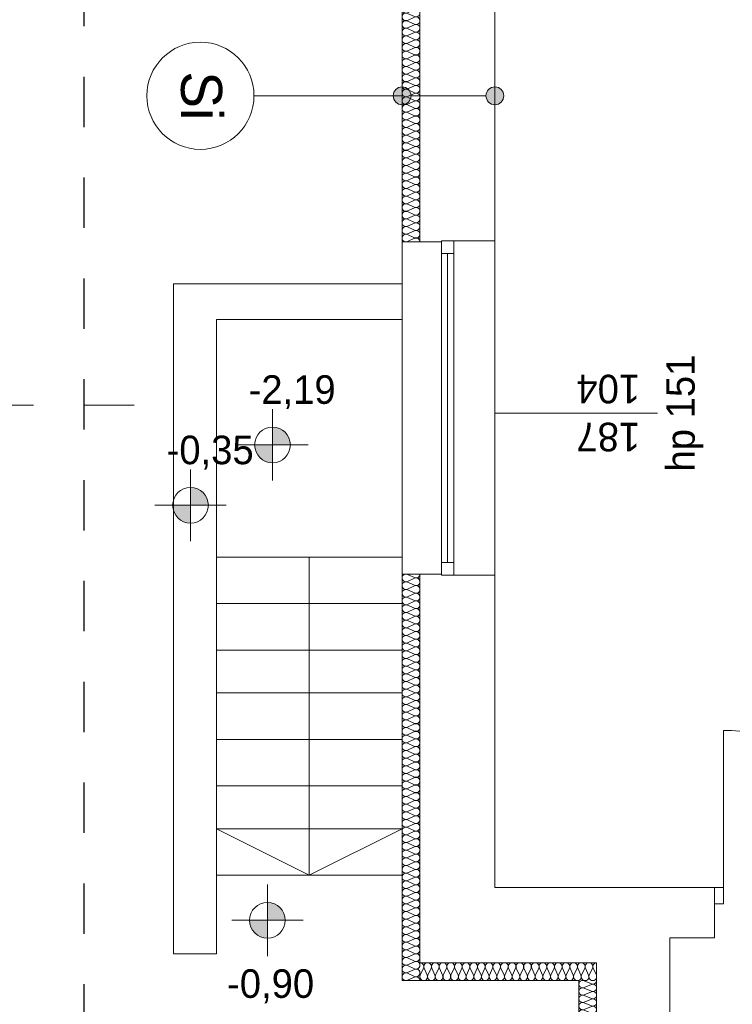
# Model space of a CAD drawing. Extents: x -528673 to -426178, y 23200 to 131944.
# Tile 12 of 87: x -494262 to -490270, y 30152 to 35663. Entities that reach past the tile are written whole.
import ezdxf

# ---------------------------------------------------------------- set-up
doc = ezdxf.new("R2010")
doc.units = 0
doc.header["$MEASUREMENT"] = 0
doc.linetypes.add('Dashed', pattern=[564.444447, 282.222223, -282.222223])
for name, color, linetype in [('#PODKŁAD', 252, 'Continuous'), ('Arch opisy', 252, 'Continuous'), ('Inwent Izolacje', 252, 'Continuous'), ('INWENT RZĘDNE', 252, 'Continuous')]:
    doc.layers.add(name, color=color, linetype=linetype)
for name, color, linetype, lineweight in [('Arch opisy_Nr_Pióra__1', 252, 'Continuous', 25), ('Arch opisy_Nr_Pióra__21', 252, 'Continuous', 9), ('Inwent Izolacje_Nr_Pióra__2', 252, 'Continuous', 13), ('INWENT OPISY_Nr_Pióra__41', 252, 'Continuous', 15), ('INWENT RZĘDNE_Nr_Pióra__21', 252, 'Continuous', 9), ('INWENT. DRZWI_Nr_Pióra__5', 252, 'Continuous', 13), ('INWENT. OKNA_Nr_Pióra__21', 252, 'Continuous', 9), ('INWENT. OKNA_Nr_Pióra__5', 252, 'Continuous', 13), ('INWENT.ŚCIANY_Nr_Pióra__1', 252, 'Continuous', 25), ('INWENT.ŚCIANY_Nr_Pióra__20', 252, 'Continuous', 60), ('INWENT.ŚCIANY_Nr_Pióra__21', 252, 'Continuous', 9), ('INWENT.ŚCIANY_Nr_Pióra__3', 252, 'Continuous', 13), ('Istniejące schody_Nr_Pióra__21', 252, 'Continuous', 9)]:
    doc.layers.add(name, color=color, linetype=linetype, lineweight=lineweight)
doc.styles.add('GENERATED_STYLE_1', font='txt')
doc.styles.add('GENERATED_STYLE_5', font='txt')

# ---------------------------------------------------------------- blocks, each defined once
blk = doc.blocks.new('Izolacja cieplna 14_127', base_point=(-492020.2, 30384.5))
at = {"layer": 'Inwent Izolacje_Nr_Pióra__2', "linetype": 'Continuous'}
for p, q in [((-492018.4, 30314.3), (-492000.5, 30354.7)), ((-491996.9, 30354.7), (-491979, 30314.3)), ((-491975.3, 30314.3), (-491957.4, 30354.7)), ((-491953.8, 30354.7), (-491935.9, 30314.3)), ((-491932.3, 30314.3), (-491914.4, 30354.7)), ((-491910.8, 30354.7), (-491892.9, 30314.3)), ((-491889.2, 30314.3), (-491871.3, 30354.7)), ((-491867.7, 30354.7), (-491849.8, 30314.3)), ((-491846.2, 30314.3), (-491828.3, 30354.7)), ((-491824.7, 30354.7), (-491806.8, 30314.3)), ((-491803.2, 30314.3), (-491785.3, 30354.7)), ((-491781.6, 30354.7), (-491763.7, 30314.3)), ((-491760.1, 30314.3), (-491742.2, 30354.7)), ((-491738.6, 30354.7), (-491720.7, 30314.3)), ((-491717.1, 30314.3), (-491699.2, 30354.7)), ((-491695.6, 30354.7), (-491677.6, 30314.3)), ((-491674, 30314.3), (-491656.1, 30354.7)), ((-491652.5, 30354.7), (-491634.6, 30314.3)), ((-491631, 30314.3), (-491613.1, 30354.7)), ((-491609.5, 30354.7), (-491591.6, 30314.3)), ((-491587.9, 30314.3), (-491570, 30354.7)), ((-491566.4, 30354.7), (-491548.5, 30314.3)), ((-491544.9, 30314.3), (-491527, 30354.7)), ((-491523.4, 30354.7), (-491505.5, 30314.3)), ((-491501.9, 30314.3), (-491484, 30354.7)), ((-491480.3, 30354.7), (-491462.4, 30314.3)), ((-491458.8, 30314.3), (-491440.9, 30354.7)), ((-491437.3, 30354.7), (-491419.4, 30314.3)), ((-491415.8, 30314.3), (-491397.9, 30354.7)), ((-491394.2, 30354.7), (-491376.3, 30314.3)), ((-491372.7, 30314.3), (-491354.8, 30354.7)), ((-491351.2, 30354.7), (-491333.3, 30314.3)), ((-491329.7, 30314.3), (-491311.8, 30354.7)), ((-491308.2, 30354.7), (-491290.3, 30314.3)), ((-491286.6, 30314.3), (-491268.7, 30354.7)), ((-491265.1, 30354.7), (-491247.2, 30314.3)), ((-491243.6, 30314.3), (-491225.7, 30354.7)), ((-491222.1, 30354.7), (-491204.2, 30314.3)), ((-491200.6, 30314.3), (-491182.6, 30354.7)), ((-491179, 30354.7), (-491161.1, 30314.3)), ((-491157.5, 30314.3), (-491139.6, 30354.7)), ((-491136, 30354.7), (-491118.1, 30314.3)), ((-491114.5, 30314.3), (-491096.6, 30354.7)), ((-491092.9, 30354.7), (-491075, 30314.3)), ((-491071.4, 30314.3), (-491053.5, 30354.7)), ((-491049.9, 30354.7), (-491032, 30314.3))]:
    blk.add_line(p, q, dxfattribs=at)
for centre, start_param, end_param in [((-492020.2, 30363.3), 5.870392, 7.853982), ((-491977.1, 30363.3), 5.870392, 9.837571), ((-491934.1, 30363.3), 5.870392, 9.837571), ((-491891.1, 30363.3), 5.870392, 9.837571), ((-491848, 30363.3), 5.870392, 9.837571), ((-491805, 30363.3), 5.870392, 9.837571), ((-491761.9, 30363.3), 5.870392, 9.837571), ((-491718.9, 30363.3), 5.870392, 9.837571), ((-491675.8, 30363.3), 5.870392, 9.837571), ((-491632.8, 30363.3), 5.870392, 9.837571), ((-491589.8, 30363.3), 5.870392, 9.837571), ((-491546.7, 30363.3), 5.870392, 9.837571), ((-491503.7, 30363.3), 5.870392, 9.837571), ((-491460.6, 30363.3), 5.870392, 9.837571), ((-491417.6, 30363.3), 5.870392, 9.837571), ((-491374.5, 30363.3), 5.870392, 9.837571), ((-491331.5, 30363.3), 5.870392, 9.837571), ((-491288.4, 30363.3), 5.870392, 9.837571), ((-491245.4, 30363.3), 5.870392, 9.837571), ((-491202.4, 30363.3), 5.870392, 9.837571), ((-491159.3, 30363.3), 5.870392, 9.837571), ((-491116.3, 30363.3), 5.870392, 9.837571), ((-491073.2, 30363.3), 5.870392, 9.837571), ((-491030.2, 30363.3), 1.570796, 3.554385), ((-491998.7, 30305.8), 2.728799, 6.695979), ((-491955.6, 30305.8), 2.728799, 6.695979), ((-491912.6, 30305.8), 2.728799, 6.695979), ((-491869.5, 30305.8), 2.728799, 6.695979), ((-491826.5, 30305.8), 2.728799, 6.695979), ((-491783.4, 30305.8), 2.728799, 6.695979), ((-491740.4, 30305.8), 2.728799, 6.695979), ((-491697.4, 30305.8), 2.728799, 6.695979), ((-491654.3, 30305.8), 2.728799, 6.695979), ((-491611.3, 30305.8), 2.728799, 6.695979), ((-491568.2, 30305.8), 2.728799, 6.695979), ((-491525.2, 30305.8), 2.728799, 6.695979), ((-491482.1, 30305.8), 2.728799, 6.695979), ((-491439.1, 30305.8), 2.728799, 6.695979), ((-491396.1, 30305.8), 2.728799, 6.695979), ((-491353, 30305.8), 2.728799, 6.695979), ((-491310, 30305.8), 2.728799, 6.695979), ((-491266.9, 30305.8), 2.728799, 6.695979), ((-491223.9, 30305.8), 2.728799, 6.695979), ((-491180.8, 30305.8), 2.728799, 6.695979), ((-491137.8, 30305.8), 2.728799, 6.695979), ((-491094.8, 30305.8), 2.728799, 6.695979), ((-491051.7, 30305.8), 2.728799, 6.695979)]:
    blk.add_ellipse(centre, major_axis=(21.5, 0), ratio=0.988201, start_param=start_param, end_param=end_param, dxfattribs=at)
blk = doc.blocks.new('Izolacja cieplna 14_128', base_point=(-491030.2, 30284.5))
at = {"layer": 'Inwent Izolacje_Nr_Pióra__2', "linetype": 'Continuous'}
for p, q in [((-491100.4, 30282.8), (-491060, 30265.8)), ((-491060, 30262.4), (-491100.4, 30245.4)), ((-491100.4, 30242), (-491060, 30225)), ((-491060, 30221.6), (-491100.4, 30204.6)), ((-491100.4, 30201.2), (-491060, 30184.2)), ((-491060, 30180.7), (-491100.4, 30163.8)), ((-491100.4, 30160.3), (-491060, 30143.3)), ((-491060, 30139.9), (-491100.4, 30122.9)), ((-491100.4, 30119.5), (-491060, 30102.5)), ((-491060, 30099.1), (-491100.4, 30082.1)), ((-491100.4, 30078.7), (-491060, 30061.7)), ((-491060, 30058.2), (-491100.4, 30041.3)), ((-491100.4, 30037.8), (-491060, 30020.8)), ((-491060, 30017.4), (-491100.4, 30000.4)), ((-491100.4, 29997), (-491060, 29980)), ((-491060, 29976.6), (-491100.4, 29959.6)), ((-491100.4, 29956.2), (-491060, 29939.2)), ((-491060, 29935.7), (-491100.4, 29918.8)), ((-491100.4, 29915.3), (-491060, 29898.3)), ((-491060, 29894.9), (-491100.4, 29877.9)), ((-491100.4, 29874.5), (-491060, 29857.5)), ((-491060, 29854.1), (-491100.4, 29837.1)), ((-491100.4, 29833.7), (-491060, 29816.7)), ((-491060, 29813.2), (-491100.4, 29796.3))]:
    blk.add_line(p, q, dxfattribs=at)
for centre, start_param, end_param in [((-491108.9, 30264.1), 1.158003, 5.125183), ((-491051.5, 30284.5), 4.299596, 6.283185), ((-491051.5, 30243.7), 4.299595, 8.266774), ((-491108.9, 30223.3), 1.158003, 5.125183), ((-491108.9, 30182.5), 1.158003, 5.125183), ((-491051.5, 30202.9), 4.299595, 8.266774), ((-491108.9, 30141.6), 1.158003, 5.125183), ((-491051.5, 30162), 4.299595, 8.266774), ((-491108.9, 30100.8), 1.158003, 5.125183), ((-491051.5, 30121.2), 4.299595, 8.266774), ((-491051.5, 30080.4), 4.299595, 8.266774), ((-491108.9, 30060), 1.158003, 5.125183), ((-491108.9, 30019.1), 1.158003, 5.125183), ((-491051.5, 30039.5), 4.299595, 8.266774), ((-491108.9, 29978.3), 1.158003, 5.125183), ((-491051.5, 29998.7), 4.299595, 8.266774), ((-491108.9, 29937.5), 1.158003, 5.125183), ((-491051.5, 29957.9), 4.299595, 8.266774), ((-491051.5, 29917), 4.299595, 8.266774), ((-491108.9, 29896.6), 1.158003, 5.125183), ((-491108.9, 29855.8), 1.158003, 5.125183), ((-491051.5, 29876.2), 4.299595, 8.266774), ((-491108.9, 29815), 1.158003, 5.125183), ((-491051.5, 29835.4), 4.299595, 8.266774), ((-491051.5, 29794.5), 0, 1.983589)]:
    blk.add_ellipse(centre, major_axis=(21.3, 0), ratio=0.95998, start_param=start_param, end_param=end_param, dxfattribs=at)
blk = doc.blocks.new('Izolacja cieplna 14_129', base_point=(-492020.2, 32559.5))
at = {"layer": 'Inwent Izolacje_Nr_Pióra__2', "linetype": 'Continuous'}
for p, q in [((-492090.4, 32557.7), (-492050, 32539.9)), ((-492050, 32536.3), (-492090.4, 32518.4)), ((-492090.4, 32514.8), (-492050, 32497)), ((-492050, 32493.3), (-492090.4, 32475.5)), ((-492090.4, 32471.9), (-492050, 32454)), ((-492050, 32450.4), (-492090.4, 32432.6)), ((-492090.4, 32429), (-492050, 32411.1)), ((-492050, 32407.5), (-492090.4, 32389.6)), ((-492090.4, 32386), (-492050, 32368.2)), ((-492050, 32364.6), (-492090.4, 32346.7)), ((-492090.4, 32343.1), (-492050, 32325.3)), ((-492050, 32321.7), (-492090.4, 32303.8)), ((-492090.4, 32300.2), (-492050, 32282.3)), ((-492050, 32278.7), (-492090.4, 32260.9)), ((-492090.4, 32257.3), (-492050, 32239.4)), ((-492050, 32235.8), (-492090.4, 32217.9)), ((-492090.4, 32214.3), (-492050, 32196.5)), ((-492050, 32192.9), (-492090.4, 32175)), ((-492090.4, 32171.4), (-492050, 32153.6)), ((-492050, 32150), (-492090.4, 32132.1)), ((-492090.4, 32128.5), (-492050, 32110.6)), ((-492050, 32107), (-492090.4, 32089.2)), ((-492090.4, 32085.6), (-492050, 32067.7)), ((-492050, 32064.1), (-492090.4, 32046.2)), ((-492090.4, 32042.6), (-492050, 32024.8)), ((-492050, 32021.2), (-492090.4, 32003.3)), ((-492090.4, 31999.7), (-492050, 31981.9)), ((-492050, 31978.3), (-492090.4, 31960.4)), ((-492090.4, 31956.8), (-492050, 31938.9)), ((-492050, 31935.3), (-492090.4, 31917.5)), ((-492090.4, 31913.9), (-492050, 31896)), ((-492050, 31892.4), (-492090.4, 31874.6)), ((-492090.4, 31870.9), (-492050, 31853.1)), ((-492050, 31849.5), (-492090.4, 31831.6)), ((-492090.4, 31828), (-492050, 31810.2)), ((-492050, 31806.6), (-492090.4, 31788.7)), ((-492090.4, 31785.1), (-492050, 31767.2)), ((-492050, 31763.6), (-492090.4, 31745.8)), ((-492090.4, 31742.2), (-492050, 31724.3)), ((-492050, 31720.7), (-492090.4, 31702.9)), ((-492090.4, 31699.2), (-492050, 31681.4)), ((-492050, 31677.8), (-492090.4, 31659.9)), ((-492090.4, 31656.3), (-492050, 31638.5)), ((-492050, 31634.9), (-492090.4, 31617)), ((-492090.4, 31613.4), (-492050, 31595.5)), ((-492050, 31591.9), (-492090.4, 31574.1)), ((-492090.4, 31570.5), (-492050, 31552.6)), ((-492050, 31549), (-492090.4, 31531.2)), ((-492090.4, 31527.5), (-492050, 31509.7)), ((-492050, 31506.1), (-492090.4, 31488.2)), ((-492090.4, 31484.6), (-492050, 31466.8)), ((-492050, 31463.2), (-492090.4, 31445.3)), ((-492090.4, 31441.7), (-492050, 31423.8)), ((-492050, 31420.2), (-492090.4, 31402.4)), ((-492090.4, 31398.8), (-492050, 31380.9)), ((-492050, 31377.3), (-492090.4, 31359.5)), ((-492090.4, 31355.8), (-492050, 31338)), ((-492050, 31334.4), (-492090.4, 31316.5)), ((-492090.4, 31312.9), (-492050, 31295.1)), ((-492050, 31291.5), (-492090.4, 31273.6)), ((-492090.4, 31270), (-492050, 31252.1)), ((-492050, 31248.5), (-492090.4, 31230.7)), ((-492090.4, 31227.1), (-492050, 31209.2)), ((-492050, 31205.6), (-492090.4, 31187.8)), ((-492090.4, 31184.2), (-492050, 31166.3)), ((-492050, 31162.7), (-492090.4, 31144.8)), ((-492090.4, 31141.2), (-492050, 31123.4)), ((-492050, 31119.8), (-492090.4, 31101.9)), ((-492090.4, 31098.3), (-492050, 31080.4)), ((-492050, 31076.8), (-492090.4, 31059)), ((-492090.4, 31055.4), (-492050, 31037.5)), ((-492050, 31033.9), (-492090.4, 31016.1)), ((-492090.4, 31012.5), (-492050, 30994.6)), ((-492050, 30991), (-492090.4, 30973.1)), ((-492090.4, 30969.5), (-492050, 30951.7)), ((-492050, 30948.1), (-492090.4, 30930.2)), ((-492090.4, 30926.6), (-492050, 30908.7)), ((-492050, 30905.1), (-492090.4, 30887.3)), ((-492090.4, 30883.7), (-492050, 30865.8)), ((-492050, 30862.2), (-492090.4, 30844.4)), ((-492090.4, 30840.8), (-492050, 30822.9)), ((-492050, 30819.3), (-492090.4, 30801.4)), ((-492090.4, 30797.8), (-492050, 30780)), ((-492050, 30776.4), (-492090.4, 30758.5)), ((-492090.4, 30754.9), (-492050, 30737)), ((-492050, 30733.4), (-492090.4, 30715.6)), ((-492090.4, 30712), (-492050, 30694.1)), ((-492050, 30690.5), (-492090.4, 30672.7)), ((-492090.4, 30669.1), (-492050, 30651.2)), ((-492050, 30647.6), (-492090.4, 30629.7)), ((-492090.4, 30626.1), (-492050, 30608.3)), ((-492050, 30604.7), (-492090.4, 30586.8)), ((-492090.4, 30583.2), (-492050, 30565.4)), ((-492050, 30561.7), (-492090.4, 30543.9)), ((-492090.4, 30540.3), (-492050, 30522.4)), ((-492050, 30518.8), (-492090.4, 30501)), ((-492090.4, 30497.4), (-492050, 30479.5)), ((-492050, 30475.9), (-492090.4, 30458)), ((-492090.4, 30454.4), (-492050, 30436.6)), ((-492050, 30433), (-492090.4, 30415.1)), ((-492090.4, 30411.5), (-492050, 30393.7)), ((-492050, 30390), (-492090.4, 30372.2)), ((-492090.4, 30368.6), (-492050, 30350.7)), ((-492050, 30347.1), (-492090.4, 30329.3)), ((-492090.4, 30325.7), (-492050, 30307.8)), ((-492050, 30304.2), (-492090.4, 30286.3))]:
    blk.add_line(p, q, dxfattribs=at)
for centre, start_param, end_param in [((-492098.9, 32538.1), 2.728799, 6.695979), ((-492098.9, 32495.2), 2.728799, 6.695979), ((-492041.5, 32559.5), 5.870392, 7.853982), ((-492041.5, 32516.6), 5.870392, 9.837571), ((-492098.9, 32452.2), 2.728799, 6.695979), ((-492041.5, 32473.7), 5.870392, 9.837571), ((-492098.9, 32409.3), 2.728799, 6.695979), ((-492041.5, 32430.8), 5.870392, 9.837571), ((-492041.5, 32387.8), 5.870392, 9.837571), ((-492098.9, 32366.4), 2.728799, 6.695979), ((-492041.5, 32344.9), 5.870392, 9.837571), ((-492098.9, 32323.5), 2.728799, 6.695979), ((-492098.9, 32280.5), 2.728799, 6.695979), ((-492041.5, 32302), 5.870392, 9.837571), ((-492098.9, 32237.6), 2.728799, 6.695979), ((-492041.5, 32259.1), 5.870392, 9.837571), ((-492098.9, 32194.7), 2.728799, 6.695979), ((-492041.5, 32216.1), 5.870392, 9.837571), ((-492041.5, 32173.2), 5.870392, 9.837571), ((-492098.9, 32151.8), 2.728799, 6.695979), ((-492098.9, 32108.8), 2.728799, 6.695979), ((-492041.5, 32130.3), 5.870392, 9.837571), ((-492098.9, 32065.9), 2.728799, 6.695979), ((-492041.5, 32087.4), 5.870392, 9.837571), ((-492098.9, 32023), 2.728799, 6.695979), ((-492041.5, 32044.4), 5.870392, 9.837571), ((-492041.5, 32001.5), 5.870392, 9.837571), ((-492098.9, 31980.1), 2.728799, 6.695979), ((-492041.5, 31958.6), 5.870392, 9.837571), ((-492098.9, 31937.1), 2.728799, 6.695979), ((-492098.9, 31894.2), 2.728799, 6.695979), ((-492041.5, 31915.7), 5.870392, 9.837571), ((-492098.9, 31851.3), 2.728799, 6.695979), ((-492041.5, 31872.7), 5.870392, 9.837571), ((-492098.9, 31808.4), 2.728799, 6.695979), ((-492041.5, 31829.8), 5.870392, 9.837571), ((-492041.5, 31786.9), 5.870392, 9.837571), ((-492098.9, 31765.4), 2.728799, 6.695979), ((-492098.9, 31722.5), 2.728799, 6.695979), ((-492041.5, 31744), 5.870392, 9.837571), ((-492098.9, 31679.6), 2.728799, 6.695979), ((-492041.5, 31701), 5.870392, 9.837571), ((-492098.9, 31636.7), 2.728799, 6.695979), ((-492041.5, 31658.1), 5.870392, 9.837571), ((-492041.5, 31615.2), 5.870392, 9.837571), ((-492098.9, 31593.7), 2.728799, 6.695979), ((-492041.5, 31572.3), 5.870392, 9.837571), ((-492098.9, 31550.8), 2.728799, 6.695979), ((-492098.9, 31507.9), 2.728799, 6.695979), ((-492041.5, 31529.4), 5.870392, 9.837571), ((-492098.9, 31465), 2.728799, 6.695979), ((-492041.5, 31486.4), 5.870392, 9.837571), ((-492098.9, 31422), 2.728799, 6.695979), ((-492041.5, 31443.5), 5.870392, 9.837571), ((-492041.5, 31400.6), 5.870392, 9.837571), ((-492098.9, 31379.1), 2.728799, 6.695979), ((-492098.9, 31336.2), 2.728799, 6.695979), ((-492041.5, 31357.7), 5.870392, 9.837571), ((-492098.9, 31293.3), 2.728799, 6.695979), ((-492041.5, 31314.7), 5.870392, 9.837571), ((-492098.9, 31250.3), 2.728799, 6.695979), ((-492041.5, 31271.8), 5.870392, 9.837571), ((-492041.5, 31228.9), 5.870392, 9.837571), ((-492098.9, 31207.4), 2.728799, 6.695979), ((-492041.5, 31186), 5.870392, 9.837571), ((-492098.9, 31164.5), 2.728799, 6.695979), ((-492098.9, 31121.6), 2.728799, 6.695979), ((-492041.5, 31143), 5.870392, 9.837571), ((-492098.9, 31078.6), 2.728799, 6.695979), ((-492041.5, 31100.1), 5.870392, 9.837571), ((-492098.9, 31035.7), 2.728799, 6.695979), ((-492041.5, 31057.2), 5.870392, 9.837571), ((-492041.5, 31014.3), 5.870392, 9.837571), ((-492098.9, 30992.8), 2.728799, 6.695979), ((-492041.5, 30971.3), 5.870392, 9.837571), ((-492098.9, 30949.9), 2.728799, 6.695979), ((-492098.9, 30906.9), 2.728799, 6.695979), ((-492041.5, 30928.4), 5.870392, 9.837571), ((-492098.9, 30864), 2.728799, 6.695979), ((-492041.5, 30885.5), 5.870392, 9.837571), ((-492041.5, 30842.6), 5.870392, 9.837571), ((-492098.9, 30821.1), 2.728799, 6.695979), ((-492041.5, 30799.6), 5.870392, 9.837571), ((-492098.9, 30778.2), 2.728799, 6.695979), ((-492098.9, 30735.2), 2.728799, 6.695979), ((-492041.5, 30756.7), 5.870392, 9.837571), ((-492098.9, 30692.3), 2.728799, 6.695979), ((-492041.5, 30713.8), 5.870392, 9.837571), ((-492098.9, 30649.4), 2.728799, 6.695979), ((-492041.5, 30670.9), 5.870392, 9.837571), ((-492041.5, 30627.9), 5.870392, 9.837571), ((-492098.9, 30606.5), 2.728799, 6.695979), ((-492041.5, 30585), 5.870392, 9.837571), ((-492098.9, 30563.5), 2.728799, 6.695979), ((-492098.9, 30520.6), 2.728799, 6.695979), ((-492041.5, 30542.1), 5.870392, 9.837571), ((-492098.9, 30477.7), 2.728799, 6.695979), ((-492041.5, 30499.2), 5.870392, 9.837571), ((-492041.5, 30456.2), 5.870392, 9.837571), ((-492098.9, 30434.8), 2.728799, 6.695979), ((-492041.5, 30413.3), 5.870392, 9.837571), ((-492098.9, 30391.9), 2.728799, 6.695979), ((-492098.9, 30348.9), 2.728799, 6.695979), ((-492041.5, 30370.4), 5.870392, 9.837571), ((-492098.9, 30306), 2.728799, 6.695979), ((-492041.5, 30327.5), 5.870392, 9.837571), ((-492041.5, 30284.5), 1.570796, 3.554385)]:
    blk.add_ellipse(centre, major_axis=(0, -21.5), ratio=0.99094, start_param=start_param, end_param=end_param, dxfattribs=at)
blk = doc.blocks.new('Izolacja cieplna 14_130', base_point=(-492020.2, 36724.5))
at = {"layer": 'Inwent Izolacje_Nr_Pióra__2', "linetype": 'Continuous'}
for p, q in [((-492090.4, 36722.7), (-492050, 36705)), ((-492050, 36701.4), (-492090.4, 36683.6)), ((-492090.4, 36680.1), (-492050, 36662.3)), ((-492050, 36658.7), (-492090.4, 36641)), ((-492090.4, 36637.4), (-492050, 36619.6)), ((-492050, 36616), (-492090.4, 36598.3)), ((-492090.4, 36594.7), (-492050, 36576.9)), ((-492050, 36573.3), (-492090.4, 36555.6)), ((-492090.4, 36552), (-492050, 36534.2)), ((-492050, 36530.7), (-492090.4, 36512.9)), ((-492090.4, 36509.3), (-492050, 36491.6)), ((-492050, 36488), (-492090.4, 36470.2)), ((-492090.4, 36466.6), (-492050, 36448.9)), ((-492050, 36445.3), (-492090.4, 36427.5)), ((-492090.4, 36423.9), (-492050, 36406.2)), ((-492050, 36402.6), (-492090.4, 36384.9)), ((-492090.4, 36381.3), (-492050, 36363.5)), ((-492050, 36359.9), (-492090.4, 36342.2)), ((-492090.4, 36338.6), (-492050, 36320.8)), ((-492050, 36317.2), (-492090.4, 36299.5)), ((-492090.4, 36295.9), (-492050, 36278.1)), ((-492050, 36274.6), (-492090.4, 36256.8)), ((-492090.4, 36253.2), (-492050, 36235.5)), ((-492050, 36231.9), (-492090.4, 36214.1)), ((-492090.4, 36210.5), (-492050, 36192.8)), ((-492050, 36189.2), (-492090.4, 36171.4)), ((-492090.4, 36167.8), (-492050, 36150.1)), ((-492050, 36146.5), (-492090.4, 36128.7)), ((-492090.4, 36125.2), (-492050, 36107.4)), ((-492050, 36103.8), (-492090.4, 36086.1)), ((-492090.4, 36082.5), (-492050, 36064.7)), ((-492050, 36061.1), (-492090.4, 36043.4)), ((-492090.4, 36039.8), (-492050, 36022)), ((-492050, 36018.4), (-492090.4, 36000.7)), ((-492090.4, 35997.1), (-492050, 35979.3)), ((-492050, 35975.8), (-492090.4, 35958)), ((-492090.4, 35954.4), (-492050, 35936.7)), ((-492050, 35933.1), (-492090.4, 35915.3)), ((-492090.4, 35911.7), (-492050, 35894)), ((-492050, 35890.4), (-492090.4, 35872.6)), ((-492090.4, 35869), (-492050, 35851.3)), ((-492050, 35847.7), (-492090.4, 35829.9)), ((-492090.4, 35826.4), (-492050, 35808.6)), ((-492050, 35805), (-492090.4, 35787.3)), ((-492090.4, 35783.7), (-492050, 35765.9)), ((-492050, 35762.3), (-492090.4, 35744.6)), ((-492090.4, 35741), (-492050, 35723.2)), ((-492050, 35719.6), (-492090.4, 35701.9)), ((-492090.4, 35698.3), (-492050, 35680.5)), ((-492050, 35677), (-492090.4, 35659.2)), ((-492090.4, 35655.6), (-492050, 35637.9)), ((-492050, 35634.3), (-492090.4, 35616.5)), ((-492090.4, 35612.9), (-492050, 35595.2)), ((-492050, 35591.6), (-492090.4, 35573.8)), ((-492090.4, 35570.2), (-492050, 35552.5)), ((-492050, 35548.9), (-492090.4, 35531.1)), ((-492090.4, 35527.6), (-492050, 35509.8)), ((-492050, 35506.2), (-492090.4, 35488.5)), ((-492090.4, 35484.9), (-492050, 35467.1)), ((-492050, 35463.5), (-492090.4, 35445.8)), ((-492090.4, 35442.2), (-492050, 35424.4)), ((-492050, 35420.8), (-492090.4, 35403.1)), ((-492090.4, 35399.5), (-492050, 35381.7)), ((-492050, 35378.2), (-492090.4, 35360.4)), ((-492090.4, 35356.8), (-492050, 35339.1)), ((-492050, 35335.5), (-492090.4, 35317.7)), ((-492090.4, 35314.1), (-492050, 35296.4)), ((-492050, 35292.8), (-492090.4, 35275)), ((-492090.4, 35271.4), (-492050, 35253.7)), ((-492050, 35250.1), (-492090.4, 35232.4)), ((-492090.4, 35228.8), (-492050, 35211)), ((-492050, 35207.4), (-492090.4, 35189.7)), ((-492090.4, 35186.1), (-492050, 35168.3)), ((-492050, 35164.7), (-492090.4, 35147)), ((-492090.4, 35143.4), (-492050, 35125.6)), ((-492050, 35122.1), (-492090.4, 35104.3)), ((-492090.4, 35100.7), (-492050, 35083)), ((-492050, 35079.4), (-492090.4, 35061.6)), ((-492090.4, 35058), (-492050, 35040.3)), ((-492050, 35036.7), (-492090.4, 35018.9)), ((-492090.4, 35015.3), (-492050, 34997.6)), ((-492050, 34994), (-492090.4, 34976.2)), ((-492090.4, 34972.7), (-492050, 34954.9)), ((-492050, 34951.3), (-492090.4, 34933.6)), ((-492090.4, 34930), (-492050, 34912.2)), ((-492050, 34908.6), (-492090.4, 34890.9)), ((-492090.4, 34887.3), (-492050, 34869.5)), ((-492050, 34865.9), (-492090.4, 34848.2)), ((-492090.4, 34844.6), (-492050, 34826.8)), ((-492050, 34823.3), (-492090.4, 34805.5)), ((-492090.4, 34801.9), (-492050, 34784.2)), ((-492050, 34780.6), (-492090.4, 34762.8)), ((-492090.4, 34759.2), (-492050, 34741.5)), ((-492050, 34737.9), (-492090.4, 34720.1)), ((-492090.4, 34716.5), (-492050, 34698.8)), ((-492050, 34695.2), (-492090.4, 34677.4)), ((-492090.4, 34673.9), (-492050, 34656.1)), ((-492050, 34652.5), (-492090.4, 34634.8)), ((-492090.4, 34631.2), (-492050, 34613.4)), ((-492050, 34609.8), (-492090.4, 34592.1)), ((-492090.4, 34588.5), (-492050, 34570.7)), ((-492050, 34567.1), (-492090.4, 34549.4)), ((-492090.4, 34545.8), (-492050, 34528)), ((-492050, 34524.5), (-492090.4, 34506.7)), ((-492090.4, 34503.1), (-492050, 34485.4)), ((-492050, 34481.8), (-492090.4, 34464)), ((-492090.4, 34460.4), (-492050, 34442.7)), ((-492050, 34439.1), (-492090.4, 34421.3))]:
    blk.add_line(p, q, dxfattribs=at)
for centre, start_param, end_param in [((-492098.9, 36703.2), 2.728799, 6.695979), ((-492041.5, 36724.5), 5.870392, 7.853982), ((-492098.9, 36660.5), 2.728799, 6.695979), ((-492041.5, 36681.9), 5.870392, 9.837571), ((-492041.5, 36639.2), 5.870392, 9.837571), ((-492098.9, 36617.8), 2.728799, 6.695979), ((-492098.9, 36575.1), 2.728799, 6.695979), ((-492041.5, 36596.5), 5.870392, 9.837571), ((-492098.9, 36532.5), 2.728799, 6.695979), ((-492041.5, 36553.8), 5.870392, 9.837571), ((-492098.9, 36489.8), 2.728799, 6.695979), ((-492041.5, 36511.1), 5.870392, 9.837571), ((-492041.5, 36468.4), 5.870392, 9.837571), ((-492098.9, 36447.1), 2.728799, 6.695979), ((-492041.5, 36425.7), 5.870392, 9.837571), ((-492098.9, 36404.4), 2.728799, 6.695979), ((-492098.9, 36361.7), 2.728799, 6.695979), ((-492041.5, 36383.1), 5.870392, 9.837571), ((-492098.9, 36319), 2.728799, 6.695979), ((-492041.5, 36340.4), 5.870392, 9.837571), ((-492041.5, 36297.7), 5.870392, 9.837571), ((-492098.9, 36276.3), 2.728799, 6.695979), ((-492041.5, 36255), 5.870392, 9.837571), ((-492098.9, 36233.7), 2.728799, 6.695979), ((-492098.9, 36191), 2.728799, 6.695979), ((-492041.5, 36212.3), 5.870392, 9.837571), ((-492098.9, 36148.3), 2.728799, 6.695979), ((-492041.5, 36169.6), 5.870392, 9.837571), ((-492098.9, 36105.6), 2.728799, 6.695979), ((-492041.5, 36126.9), 5.870392, 9.837571), ((-492041.5, 36084.3), 5.870392, 9.837571), ((-492098.9, 36062.9), 2.728799, 6.695979), ((-492041.5, 36041.6), 5.870392, 9.837571), ((-492098.9, 36020.2), 2.728799, 6.695979), ((-492098.9, 35977.5), 2.728799, 6.695979), ((-492041.5, 35998.9), 5.870392, 9.837571), ((-492098.9, 35934.9), 2.728799, 6.695979), ((-492041.5, 35956.2), 5.870392, 9.837571), ((-492041.5, 35913.5), 5.870392, 9.837571), ((-492098.9, 35892.2), 2.728799, 6.695979), ((-492041.5, 35870.8), 5.870392, 9.837571), ((-492098.9, 35849.5), 2.728799, 6.695979), ((-492098.9, 35806.8), 2.728799, 6.695979), ((-492041.5, 35828.2), 5.870392, 9.837571), ((-492098.9, 35764.1), 2.728799, 6.695979), ((-492041.5, 35785.5), 5.870392, 9.837571), ((-492098.9, 35721.4), 2.728799, 6.695979), ((-492041.5, 35742.8), 5.870392, 9.837571), ((-492041.5, 35700.1), 5.870392, 9.837571), ((-492098.9, 35678.8), 2.728799, 6.695979), ((-492098.9, 35636.1), 2.728799, 6.695979), ((-492041.5, 35657.4), 5.870392, 9.837571), ((-492098.9, 35593.4), 2.728799, 6.695979), ((-492041.5, 35614.7), 5.870392, 9.837571), ((-492098.9, 35550.7), 2.728799, 6.695979), ((-492041.5, 35572), 5.870392, 9.837571), ((-492041.5, 35529.4), 5.870392, 9.837571), ((-492098.9, 35508), 2.728799, 6.695979), ((-492041.5, 35486.7), 5.870392, 9.837571), ((-492098.9, 35465.3), 2.728799, 6.695979), ((-492098.9, 35422.6), 2.728799, 6.695979), ((-492041.5, 35444), 5.870392, 9.837571), ((-492098.9, 35380), 2.728799, 6.695979), ((-492041.5, 35401.3), 5.870392, 9.837571), ((-492098.9, 35337.3), 2.728799, 6.695979), ((-492041.5, 35358.6), 5.870392, 9.837571), ((-492041.5, 35315.9), 5.870392, 9.837571), ((-492098.9, 35294.6), 2.728799, 6.695979), ((-492098.9, 35251.9), 2.728799, 6.695979), ((-492041.5, 35273.2), 5.870392, 9.837571), ((-492098.9, 35209.2), 2.728799, 6.695979), ((-492041.5, 35230.6), 5.870392, 9.837571), ((-492098.9, 35166.5), 2.728799, 6.695979), ((-492041.5, 35187.9), 5.870392, 9.837571), ((-492041.5, 35145.2), 5.870392, 9.837571), ((-492098.9, 35123.8), 2.728799, 6.695979), ((-492041.5, 35102.5), 5.870392, 9.837571), ((-492098.9, 35081.2), 2.728799, 6.695979), ((-492098.9, 35038.5), 2.728799, 6.695979), ((-492041.5, 35059.8), 5.870392, 9.837571), ((-492098.9, 34995.8), 2.728799, 6.695979), ((-492041.5, 35017.1), 5.870392, 9.837571), ((-492041.5, 34974.4), 5.870392, 9.837571), ((-492098.9, 34953.1), 2.728799, 6.695979), ((-492041.5, 34931.8), 5.870392, 9.837571), ((-492098.9, 34910.4), 2.728799, 6.695979), ((-492098.9, 34867.7), 2.728799, 6.695979), ((-492041.5, 34889.1), 5.870392, 9.837571), ((-492098.9, 34825), 2.728799, 6.695979), ((-492041.5, 34846.4), 5.870392, 9.837571), ((-492098.9, 34782.4), 2.728799, 6.695979), ((-492041.5, 34803.7), 5.870392, 9.837571), ((-492041.5, 34761), 5.870392, 9.837571), ((-492098.9, 34739.7), 2.728799, 6.695979), ((-492041.5, 34718.3), 5.870392, 9.837571), ((-492098.9, 34697), 2.728799, 6.695979), ((-492098.9, 34654.3), 2.728799, 6.695979), ((-492041.5, 34675.7), 5.870392, 9.837571), ((-492098.9, 34611.6), 2.728799, 6.695979), ((-492041.5, 34633), 5.870392, 9.837571), ((-492041.5, 34590.3), 5.870392, 9.837571), ((-492098.9, 34568.9), 2.728799, 6.695979), ((-492041.5, 34547.6), 5.870392, 9.837571), ((-492098.9, 34526.3), 2.728799, 6.695979), ((-492098.9, 34483.6), 2.728799, 6.695979), ((-492041.5, 34504.9), 5.870392, 9.837571), ((-492098.9, 34440.9), 2.728799, 6.695979), ((-492041.5, 34462.2), 5.870392, 9.837571), ((-492041.5, 34419.5), 1.570796, 3.554385)]:
    blk.add_ellipse(centre, major_axis=(0, -21.3), ratio=0.996496, start_param=start_param, end_param=end_param, dxfattribs=at)
blk = doc.blocks.new('Koty wysokościowe_19', base_point=(-492846.1, 33282.9))
at = {"layer": 'INWENT RZĘDNE_Nr_Pióra__21', "linetype": 'Continuous'}
for points in [[(-492846.1, 33282.9), (-492746.1, 33282.9), (-492753.7, 33321.2), (-492775.4, 33353.6), (-492807.9, 33375.3), (-492846.1, 33382.9)], [(-492846.1, 33282.9), (-492946.1, 33282.9), (-492938.5, 33244.6), (-492916.8, 33212.2), (-492884.4, 33190.5), (-492846.1, 33182.9)]]:
    blk.add_hatch(color=256, dxfattribs=at).paths.add_polyline_path(points, flags=0)
for p, q in [((-492846.1, 33082.9), (-492846.1, 33482.9)), ((-493046.1, 33282.9), (-492646.1, 33282.9))]:
    blk.add_line(p, q, dxfattribs=at)
blk.add_circle((-492846.1, 33282.9), 100, dxfattribs=at)
at = {"layer": 'INWENT RZĘDNE_Nr_Pióra__21', "insert": (-492980, 33482.9), "char_height": 160, "attachment_point": 7, "style": 'GENERATED_STYLE_1'}
blk.add_mtext('{-2,19}', dxfattribs=at)
blk = doc.blocks.new('Koty wysokościowe_20', base_point=(-493305.5, 32944.9))
at = {"layer": 'INWENT RZĘDNE_Nr_Pióra__21', "linetype": 'Continuous'}
for points in [[(-493305.5, 32944.9), (-493205.5, 32944.9), (-493213.1, 32983.2), (-493234.8, 33015.6), (-493267.2, 33037.3), (-493305.5, 33044.9)], [(-493305.5, 32944.9), (-493405.5, 32944.9), (-493397.9, 32906.7), (-493376.2, 32874.2), (-493343.7, 32852.5), (-493305.5, 32844.9)]]:
    blk.add_hatch(color=256, dxfattribs=at).paths.add_polyline_path(points, flags=0)
for p, q in [((-493305.5, 32744.9), (-493305.5, 33144.9)), ((-493505.5, 32944.9), (-493105.5, 32944.9))]:
    blk.add_line(p, q, dxfattribs=at)
blk.add_circle((-493305.5, 32944.9), 100, dxfattribs=at)
at = {"layer": 'INWENT RZĘDNE_Nr_Pióra__21', "insert": (-493439.4, 33144.9), "char_height": 160, "attachment_point": 7, "style": 'GENERATED_STYLE_1'}
blk.add_mtext('{-0,35}', dxfattribs=at)
blk = doc.blocks.new('Koty wysokościowe_21', base_point=(-492874.7, 30621.8))
at = {"layer": 'INWENT RZĘDNE_Nr_Pióra__21', "linetype": 'Continuous'}
for points in [[(-492874.7, 30621.8), (-492774.7, 30621.8), (-492782.3, 30660.1), (-492804, 30692.5), (-492836.5, 30714.2), (-492874.7, 30721.8)], [(-492874.7, 30621.8), (-492974.7, 30621.8), (-492967.1, 30583.6), (-492945.4, 30551.1), (-492913, 30529.4), (-492874.7, 30521.8)]]:
    blk.add_hatch(color=256, dxfattribs=at).paths.add_polyline_path(points, flags=0)
for p, q in [((-492874.7, 30421.8), (-492874.7, 30821.8)), ((-493074.7, 30621.8), (-492674.7, 30621.8))]:
    blk.add_line(p, q, dxfattribs=at)
blk.add_circle((-492874.7, 30621.8), 100, dxfattribs=at)
at = {"layer": 'INWENT RZĘDNE_Nr_Pióra__21', "insert": (-493100.6, 30157.8), "char_height": 160, "attachment_point": 7, "style": 'GENERATED_STYLE_1'}
blk.add_mtext('{-0,90}', dxfattribs=at)
blk = doc.blocks.new('Linia_93', base_point=(-491600.2, 35237))
at = {"layer": 'Arch opisy_Nr_Pióra__21', "linetype": 'Continuous'}
for points in [[(-492070.2, 35237), (-492074, 35256.1), (-492084.8, 35272.3), (-492101.1, 35283.2), (-492120.2, 35287), (-492139.3, 35283.2), (-492155.5, 35272.3), (-492166.4, 35256.1), (-492170.2, 35237), (-492166.4, 35217.8), (-492155.5, 35201.6), (-492139.3, 35190.8), (-492120.2, 35187), (-492101.1, 35190.8), (-492084.8, 35201.6), (-492074, 35217.8)], [(-491550.2, 35237), (-491554, 35256.1), (-491564.8, 35272.3), (-491581.1, 35283.2), (-491600.2, 35287), (-491619.3, 35283.2), (-491635.5, 35272.3), (-491646.4, 35256.1), (-491650.2, 35237), (-491646.4, 35217.8), (-491635.5, 35201.6), (-491619.3, 35190.8), (-491600.2, 35187), (-491581.1, 35190.8), (-491564.8, 35201.6), (-491554, 35217.8)]]:
    blk.add_hatch(color=256, dxfattribs=at).paths.add_polyline_path(points, flags=0)
blk.add_line((-491650.2, 35237), (-492070.2, 35237), dxfattribs=at)
for centre in [(-492120.2, 35237), (-491600.2, 35237)]:
    blk.add_circle(centre, 50, dxfattribs=at)
blk = doc.blocks.new('Linia_94', base_point=(-492120.2, 35237))
at = {"layer": 'Arch opisy_Nr_Pióra__21', "linetype": 'Continuous'}
blk.add_line((-492120.2, 35237), (-492950, 35237), dxfattribs=at)
blk.add_circle((-493250, 35237), 300, dxfattribs=at)
blk = doc.blocks.new('PARTER')
at = {"layer": 'INWENT OPISY_Nr_Pióra__41', "color": 252, "linetype": 'Dashed', "lineweight": 15}
blk.add_line((-493620.2, 33504.5), (-494720.2, 33504.5), dxfattribs=at)
at = {"layer": 'INWENT. DRZWI_Nr_Pióra__5', "color": 252, "linetype": 'Continuous', "lineweight": 15}
for p, q in [((-490320.2, 30804.5), (-490320.2, 31684.5)), ((-490370.2, 30804.5), (-490320.2, 30804.5)), ((-490320.2, 30804.5), (-490320.2, 30714.5)), ((-490320.2, 30714.5), (-490370.2, 30714.5))]:
    blk.add_line(p, q, dxfattribs=at)
blk.add_arc((-490320.2, 30804.5), 880, 0, 90, dxfattribs=at)
at = {"layer": 'INWENT. OKNA_Nr_Pióra__5', "color": 252, "linetype": 'Continuous', "lineweight": 15}
for p, q in [((-491830.2, 34424.5), (-491900.2, 34424.5)), ((-491900.2, 34424.5), (-491900.2, 32554.5)), ((-491830.2, 34424.5), (-491830.2, 32554.5)), ((-491830.2, 34354.5), (-491900.2, 34354.5)), ((-491865.2, 34354.5), (-491865.2, 32624.5)), ((-491600.2, 33461), (-490690.2, 33461)), ((-491830.2, 32624.5), (-491900.2, 32624.5)), ((-491830.2, 32554.5), (-491900.2, 32554.5))]:
    blk.add_line(p, q, dxfattribs=at)
at = {"layer": 'INWENT.ŚCIANY_Nr_Pióra__1', "color": 252, "linetype": 'Continuous', "lineweight": 15}
for p, q in [((-492020.2, 36624.5), (-492020.2, 34419.5)), ((-491600.2, 36214.5), (-491600.2, 34424.5)), ((-491900.2, 34419.5), (-492020.2, 34419.5)), ((-491600.2, 34424.5), (-491900.2, 34424.5)), ((-491900.2, 34424.5), (-491900.2, 34419.5)), ((-491900.2, 32559.5), (-492020.2, 32559.5)), ((-492020.2, 30384.5), (-492020.2, 32559.5)), ((-491900.2, 32554.5), (-491900.2, 32559.5)), ((-491600.2, 32554.5), (-491900.2, 32554.5)), ((-491600.2, 32554.5), (-491600.2, 30804.5)), ((-491600.2, 30804.5), (-490370.2, 30804.5)), ((-490370.2, 30524.5), (-490370.2, 30804.5)), ((-490620.2, 30524.5), (-490370.2, 30524.5)), ((-491030.2, 30384.5), (-492020.2, 30384.5)), ((-491030.2, 29794.5), (-491030.2, 30384.5))]:
    blk.add_line(p, q, dxfattribs=at)
at = {"layer": 'INWENT.ŚCIANY_Nr_Pióra__20', "color": 252, "linetype": 'Dashed', "lineweight": 30}
blk.add_line((-493903.7, 38730.5), (-493903.7, 27470.7), dxfattribs=at)
at = {"layer": 'INWENT.ŚCIANY_Nr_Pióra__20', "color": 252, "linetype": 'Continuous', "lineweight": 15}
blk.add_line((-490620.2, 29814.5), (-490620.2, 30524.5), dxfattribs=at)
at = {"layer": 'INWENT.ŚCIANY_Nr_Pióra__21', "color": 252, "linetype": 'Continuous', "lineweight": 15}
for p, q in [((-492120.2, 32559.5), (-492120.2, 34419.5)), ((-491600.2, 34424.5), (-491600.2, 32554.5)), ((-492120.2, 34184.5), (-493400.2, 34184.5)), ((-493400.2, 34184.5), (-493400.2, 30434.5)), ((-492120.2, 33984.5), (-493160.2, 33984.5)), ((-493160.2, 30434.5), (-493160.2, 33984.5)), ((-493400.2, 30434.5), (-493160.2, 30434.5))]:
    blk.add_line(p, q, dxfattribs=at)
at = {"layer": 'INWENT.ŚCIANY_Nr_Pióra__3', "color": 252, "linetype": 'Continuous', "lineweight": 15}
for p, q in [((-492120.2, 34419.5), (-492120.2, 36724.5)), ((-492020.2, 34419.5), (-492120.2, 34419.5)), ((-492120.2, 30284.5), (-492120.2, 32559.5)), ((-492120.2, 32559.5), (-492020.2, 32559.5)), ((-491130.2, 30284.5), (-492120.2, 30284.5)), ((-491130.2, 29794.5), (-491130.2, 30284.5))]:
    blk.add_line(p, q, dxfattribs=at)
at = {"layer": 'Istniejące schody_Nr_Pióra__21', "color": 252, "linetype": 'Continuous', "lineweight": 15}
for p, q in [((-492120.2, 32654.5), (-493160.2, 32654.5)), ((-492640.2, 32654.5), (-492640.2, 30874.5)), ((-492120.2, 32394.5), (-493160.2, 32394.5)), ((-492120.2, 32134.5), (-493160.2, 32134.5)), ((-492120.2, 31894.5), (-493160.2, 31894.5)), ((-492120.2, 31634.5), (-493160.2, 31634.5)), ((-492120.2, 31374.5), (-493160.2, 31374.5)), ((-492120.2, 31134.5), (-493160.2, 31134.5)), ((-492640.2, 30874.5), (-493160.2, 31134.5)), ((-492640.2, 30874.5), (-492120.2, 31134.5)), ((-492120.2, 30874.5), (-493160.2, 30874.5))]:
    blk.add_line(p, q, dxfattribs=at)
at = {"layer": 'Arch opisy', "color": 252, "linetype": 'Continuous', "lineweight": 15}
for name, p in [('Linia_94', (-492120.2, 35237)), ('Linia_93', (-491600.2, 35237))]:
    blk.add_blockref(name, p, dxfattribs=at)
at = {"layer": 'Inwent Izolacje', "color": 252, "linetype": 'Continuous', "lineweight": 15}
for name, p in [('Izolacja cieplna 14_130', (-492020.2, 36724.5)), ('Izolacja cieplna 14_129', (-492020.2, 32559.5)), ('Izolacja cieplna 14_127', (-492020.2, 30384.5)), ('Izolacja cieplna 14_128', (-491030.2, 30284.5))]:
    blk.add_blockref(name, p, dxfattribs=at)
at = {"layer": 'INWENT RZĘDNE', "color": 252, "lineweight": 15}
for name, p in [('Koty wysokościowe_19', (-492846.1, 33282.9)), ('Koty wysokościowe_20', (-493305.5, 32944.9)), ('Koty wysokościowe_21', (-492874.7, 30621.8))]:
    blk.add_blockref(name, p, dxfattribs=at)
at = {"layer": 'Arch opisy_Nr_Pióra__1', "color": 252, "linetype": 'Continuous', "lineweight": 15, "insert": (-493128.6, 35237), "char_height": 230, "attachment_point": 2, "rotation": 270, "style": 'GENERATED_STYLE_5'}
blk.add_mtext('{Si}', dxfattribs=at)
at = {"layer": 'INWENT. OKNA_Nr_Pióra__21', "color": 252, "linetype": 'Continuous', "lineweight": 15, "insert": (-490640.8, 33461), "char_height": 160, "attachment_point": 2, "rotation": 90, "style": 'GENERATED_STYLE_5'}
blk.add_mtext('{hp 151}', dxfattribs=at)
at = {"layer": 'INWENT. OKNA_Nr_Pióra__21', "color": 252, "linetype": 'Continuous', "lineweight": 15, "insert": (-490965.2, 33246.9), "char_height": 160, "width": 709.227, "attachment_point": 2, "rotation": 180, "line_spacing_factor": 1.007581, "style": 'GENERATED_STYLE_5'}
blk.add_mtext('{187\\P104}', dxfattribs=at)

msp = doc.modelspace()

# ---------------------------------------------------------------- block references
at = {"layer": '#PODKŁAD'}
msp.add_blockref('PARTER', (0, 0), dxfattribs=at)

doc.saveas('drawing.dxf')
